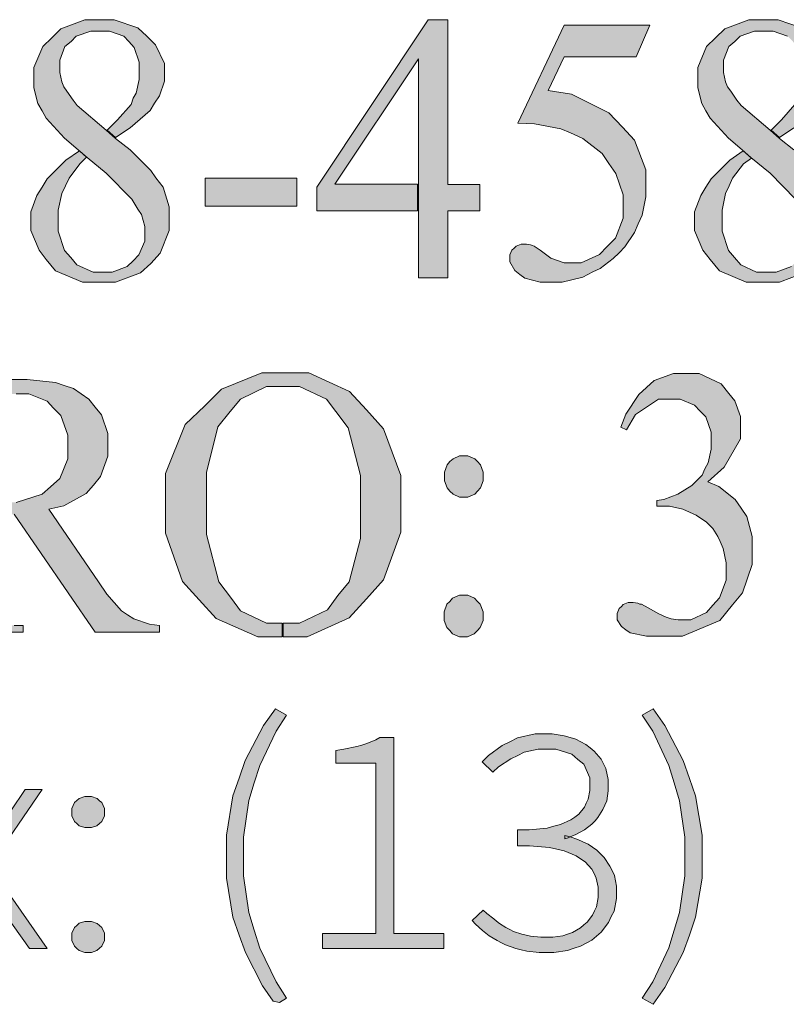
# Model space of a CAD drawing. Header units: metres. Extents: x 7555073 to 7555217, y 5506384 to 5506588.
# Tile 4 of 32: x 7555137.45 to 7555141.16, y 5506388.26 to 5506393.02. Entities that reach past the tile are written whole.
import ezdxf

# ---------------------------------------------------------------- set-up
doc = ezdxf.new("R2010")
doc.units = ezdxf.units.M
doc.header["$LTSCALE"] = 2
doc.header["$MEASUREMENT"] = 0
doc.layers.add('Pieczątka na wyrysie', color=7, linetype='CONTINUOUS')

msp = doc.modelspace()

# ---------------------------------------------------------------- hatches: boundary and pattern name
at = {"layer": 'Pieczątka na wyrysie', "linetype": 'Continuous', "lineweight": 13}
for points in [[(7555137.916, 5506392.445), (7555137.986, 5506392.39), (7555138.086, 5506392.29), (7555138.111, 5506392.255), (7555138.146, 5506392.21), (7555138.176, 5506392.115), (7555138.176, 5506392.065), (7555138.176, 5506392), (7555138.131, 5506391.89), (7555138.086, 5506391.84), (7555138.036, 5506391.795), (7555137.916, 5506391.75), (7555137.841, 5506391.75), (7555137.756, 5506391.75), (7555137.626, 5506391.805), (7555137.581, 5506391.86), (7555137.546, 5506391.905), (7555137.506, 5506392), (7555137.506, 5506392.05), (7555137.506, 5506392.09), (7555137.536, 5506392.17), (7555137.561, 5506392.21), (7555137.586, 5506392.25), (7555137.676, 5506392.34), (7555137.741, 5506392.385), (7555137.776, 5506392.355), (7555137.743, 5506392.322), (7555137.691, 5506392.253), (7555137.674, 5506392.216), (7555137.656, 5506392.179), (7555137.639, 5506392.098), (7555137.639, 5506392.055), (7555137.639, 5506391.997), (7555137.669, 5506391.904), (7555137.7, 5506391.869), (7555137.729, 5506391.834), (7555137.807, 5506391.799), (7555137.853, 5506391.799), (7555137.899, 5506391.799), (7555137.973, 5506391.826), (7555138.002, 5506391.854), (7555138.029, 5506391.882), (7555138.057, 5506391.949), (7555138.057, 5506391.987), (7555138.057, 5506392.02), (7555138.041, 5506392.078), (7555138.024, 5506392.104), (7555137.994, 5506392.152), (7555137.871, 5506392.277), (7555137.779, 5506392.353), (7555137.736, 5506392.39), (7555137.669, 5506392.447), (7555137.58, 5506392.543), (7555137.561, 5506392.579), (7555137.541, 5506392.615), (7555137.521, 5506392.69), (7555137.521, 5506392.728), (7555137.521, 5506392.788), (7555137.565, 5506392.89), (7555137.608, 5506392.933), (7555137.652, 5506392.976), (7555137.768, 5506393.02), (7555137.84, 5506393.02), (7555137.91, 5506393.02), (7555138.023, 5506392.98), (7555138.067, 5506392.94), (7555138.109, 5506392.899), (7555138.152, 5506392.808), (7555138.152, 5506392.757), (7555138.152, 5506392.722), (7555138.129, 5506392.652), (7555138.105, 5506392.616), (7555138.083, 5506392.581), (7555137.987, 5506392.497), (7555137.916, 5506392.45), (7555137.876, 5506392.485), (7555137.926, 5506392.535), (7555137.991, 5506392.61), (7555138.001, 5506392.64), (7555138.016, 5506392.665), (7555138.031, 5506392.73), (7555138.031, 5506392.765), (7555138.031, 5506392.815), (7555138.006, 5506392.885), (7555137.981, 5506392.915), (7555137.956, 5506392.94), (7555137.886, 5506392.965), (7555137.841, 5506392.965), (7555137.796, 5506392.965), (7555137.726, 5506392.94), (7555137.701, 5506392.915), (7555137.671, 5506392.89), (7555137.646, 5506392.825), (7555137.646, 5506392.79), (7555137.646, 5506392.765), (7555137.656, 5506392.72), (7555137.666, 5506392.695), (7555137.681, 5506392.675), (7555137.711, 5506392.63), (7555137.731, 5506392.605), (7555137.871, 5506392.485)], [(7555139.376, 5506392.095), (7555138.89, 5506392.095), (7555138.89, 5506392.21), (7555139.428, 5506393.02), (7555139.523, 5506393.02), (7555139.523, 5506392.223), (7555139.678, 5506392.223), (7555139.678, 5506392.095), (7555139.523, 5506392.095), (7555139.523, 5506391.772), (7555139.381, 5506391.772), (7555139.381, 5506392.095), (7555139.381, 5506392.225), (7555139.381, 5506392.83), (7555138.976, 5506392.225), (7555139.376, 5506392.225)], [(7555140.5, 5506392.994), (7555140.434, 5506392.841), (7555140.085, 5506392.841), (7555140.008, 5506392.677), (7555140.121, 5506392.659), (7555140.301, 5506392.57), (7555140.368, 5506392.5), (7555140.425, 5506392.438), (7555140.481, 5506392.294), (7555140.481, 5506392.211), (7555140.481, 5506392.163), (7555140.463, 5506392.074), (7555140.444, 5506392.032), (7555140.425, 5506391.991), (7555140.379, 5506391.922), (7555140.351, 5506391.893), (7555140.322, 5506391.864), (7555140.259, 5506391.817), (7555140.224, 5506391.8), (7555140.175, 5506391.775), (7555140.075, 5506391.75), (7555140.023, 5506391.75), (7555139.97, 5506391.75), (7555139.895, 5506391.77), (7555139.871, 5506391.788), (7555139.847, 5506391.806), (7555139.823, 5506391.848), (7555139.823, 5506391.87), (7555139.823, 5506391.883), (7555139.833, 5506391.905), (7555139.843, 5506391.915), (7555139.853, 5506391.924), (7555139.878, 5506391.934), (7555139.892, 5506391.934), (7555139.904, 5506391.934), (7555139.923, 5506391.931), (7555139.932, 5506391.927), (7555139.94, 5506391.924), (7555139.969, 5506391.905), (7555139.988, 5506391.89), (7555140.021, 5506391.867), (7555140.085, 5506391.844), (7555140.119, 5506391.844), (7555140.168, 5506391.844), (7555140.256, 5506391.884), (7555140.294, 5506391.923), (7555140.333, 5506391.963), (7555140.371, 5506392.06), (7555140.371, 5506392.117), (7555140.371, 5506392.173), (7555140.336, 5506392.276), (7555140.302, 5506392.324), (7555140.269, 5506392.372), (7555140.175, 5506392.446), (7555140.116, 5506392.472), (7555140.069, 5506392.492), (7555139.942, 5506392.516), (7555139.862, 5506392.52), (7555140.085, 5506392.994)], [(7555141.126, 5506392.445), (7555141.196, 5506392.39), (7555141.296, 5506392.29), (7555141.321, 5506392.255), (7555141.356, 5506392.21), (7555141.386, 5506392.115), (7555141.386, 5506392.065), (7555141.386, 5506392), (7555141.341, 5506391.89), (7555141.296, 5506391.84), (7555141.246, 5506391.795), (7555141.126, 5506391.75), (7555141.051, 5506391.75), (7555140.966, 5506391.75), (7555140.836, 5506391.805), (7555140.791, 5506391.86), (7555140.756, 5506391.905), (7555140.716, 5506392), (7555140.716, 5506392.05), (7555140.716, 5506392.09), (7555140.746, 5506392.17), (7555140.771, 5506392.21), (7555140.796, 5506392.25), (7555140.886, 5506392.34), (7555140.951, 5506392.385), (7555140.991, 5506392.35), (7555140.953, 5506392.322), (7555140.9, 5506392.253), (7555140.883, 5506392.216), (7555140.866, 5506392.179), (7555140.849, 5506392.098), (7555140.849, 5506392.055), (7555140.849, 5506391.997), (7555140.88, 5506391.904), (7555140.909, 5506391.869), (7555140.94, 5506391.834), (7555141.016, 5506391.799), (7555141.063, 5506391.799), (7555141.11, 5506391.799), (7555141.184, 5506391.826), (7555141.211, 5506391.854), (7555141.239, 5506391.882), (7555141.267, 5506391.949), (7555141.267, 5506391.987), (7555141.267, 5506392.02), (7555141.25, 5506392.078), (7555141.235, 5506392.104), (7555141.204, 5506392.152), (7555141.081, 5506392.277), (7555140.988, 5506392.353), (7555140.946, 5506392.39), (7555140.88, 5506392.447), (7555140.791, 5506392.543), (7555140.771, 5506392.579), (7555140.751, 5506392.615), (7555140.731, 5506392.69), (7555140.731, 5506392.728), (7555140.731, 5506392.788), (7555140.774, 5506392.89), (7555140.818, 5506392.933), (7555140.862, 5506392.976), (7555140.978, 5506393.02), (7555141.05, 5506393.02), (7555141.121, 5506393.02), (7555141.233, 5506392.98), (7555141.276, 5506392.94), (7555141.319, 5506392.899), (7555141.362, 5506392.808), (7555141.362, 5506392.757), (7555141.362, 5506392.722), (7555141.339, 5506392.652), (7555141.316, 5506392.616), (7555141.292, 5506392.581), (7555141.196, 5506392.497), (7555141.126, 5506392.45), (7555141.086, 5506392.485), (7555141.136, 5506392.535), (7555141.201, 5506392.61), (7555141.211, 5506392.64), (7555141.226, 5506392.665), (7555141.241, 5506392.73), (7555141.241, 5506392.765), (7555141.241, 5506392.815), (7555141.216, 5506392.885), (7555141.191, 5506392.915), (7555141.166, 5506392.94), (7555141.096, 5506392.965), (7555141.051, 5506392.965), (7555141.006, 5506392.965), (7555140.936, 5506392.94), (7555140.911, 5506392.915), (7555140.881, 5506392.89), (7555140.856, 5506392.825), (7555140.856, 5506392.79), (7555140.856, 5506392.765), (7555140.866, 5506392.72), (7555140.876, 5506392.695), (7555140.891, 5506392.675), (7555140.921, 5506392.63), (7555140.941, 5506392.605), (7555141.081, 5506392.485)], [(7555138.349, 5506392.254), (7555138.792, 5506392.254), (7555138.792, 5506392.118), (7555138.349, 5506392.118)], [(7555137.301, 5506391.01), (7555137.301, 5506391.195), (7555137.346, 5506391.2), (7555137.411, 5506391.21), (7555137.436, 5506391.21), (7555137.496, 5506391.21), (7555137.586, 5506391.175), (7555137.616, 5506391.14), (7555137.651, 5506391.105), (7555137.686, 5506391.01), (7555137.686, 5506390.955), (7555137.686, 5506390.895), (7555137.646, 5506390.8), (7555137.601, 5506390.76), (7555137.561, 5506390.725), (7555137.436, 5506390.685), (7555137.351, 5506390.685), (7555137.346, 5506390.685), (7555137.336, 5506390.685), (7555137.331, 5506390.685), (7555137.326, 5506390.685), (7555137.306, 5506390.685), (7555137.306, 5506390.63), (7555137.324, 5506390.627), (7555137.33, 5506390.627), (7555137.336, 5506390.627), (7555137.348, 5506390.627), (7555137.354, 5506390.627), (7555137.368, 5506390.627), (7555137.404, 5506390.627), (7555137.425, 5506390.628), (7555137.818, 5506390.057), (7555138.128, 5506390.057), (7555138.128, 5506390.09), (7555138.08, 5506390.096), (7555138.004, 5506390.121), (7555137.974, 5506390.141), (7555137.944, 5506390.161), (7555137.874, 5506390.241), (7555137.833, 5506390.301), (7555137.593, 5506390.652), (7555137.666, 5506390.669), (7555137.774, 5506390.728), (7555137.809, 5506390.769), (7555137.844, 5506390.81), (7555137.879, 5506390.908), (7555137.879, 5506390.964), (7555137.879, 5506391.018), (7555137.848, 5506391.108), (7555137.818, 5506391.146), (7555137.787, 5506391.184), (7555137.712, 5506391.236), (7555137.668, 5506391.251), (7555137.625, 5506391.265), (7555137.488, 5506391.279), (7555137.396, 5506391.279), (7555136.973, 5506391.279), (7555136.973, 5506391.246), (7555137.016, 5506391.246), (7555137.05, 5506391.246), (7555137.099, 5506391.226), (7555137.116, 5506391.206), (7555137.128, 5506391.192), (7555137.14, 5506391.12), (7555137.14, 5506391.063), (7555137.14, 5506390.273), (7555137.14, 5506390.221), (7555137.131, 5506390.155), (7555137.122, 5506390.141), (7555137.106, 5506390.116), (7555137.053, 5506390.09), (7555137.016, 5506390.09), (7555136.973, 5506390.09), (7555136.973, 5506390.057), (7555137.47, 5506390.057), (7555137.47, 5506390.09), (7555137.425, 5506390.09), (7555137.392, 5506390.09), (7555137.344, 5506390.11), (7555137.327, 5506390.13), (7555137.316, 5506390.144), (7555137.303, 5506390.216), (7555137.303, 5506390.273)], [(7555138.721, 5506390.035), (7555138.604, 5506390.034), (7555138.403, 5506390.124), (7555138.321, 5506390.213), (7555138.24, 5506390.303), (7555138.158, 5506390.536), (7555138.158, 5506390.677), (7555138.158, 5506390.824), (7555138.253, 5506391.061), (7555138.347, 5506391.152), (7555138.428, 5506391.232), (7555138.624, 5506391.312), (7555138.738, 5506391.312), (7555138.851, 5506391.312), (7555139.047, 5506391.222), (7555139.13, 5506391.132), (7555139.212, 5506391.041), (7555139.295, 5506390.815), (7555139.295, 5506390.681), (7555139.295, 5506390.541), (7555139.212, 5506390.31), (7555139.129, 5506390.218), (7555139.045, 5506390.126), (7555138.843, 5506390.034), (7555138.726, 5506390.035), (7555138.726, 5506390.1), (7555138.806, 5506390.1), (7555138.941, 5506390.165), (7555138.991, 5506390.235), (7555139.046, 5506390.3), (7555139.101, 5506390.51), (7555139.101, 5506390.655), (7555139.101, 5506390.815), (7555139.041, 5506391.045), (7555138.981, 5506391.125), (7555138.936, 5506391.185), (7555138.806, 5506391.245), (7555138.721, 5506391.245), (7555138.646, 5506391.245), (7555138.521, 5506391.185), (7555138.471, 5506391.125), (7555138.411, 5506391.05), (7555138.356, 5506390.83), (7555138.356, 5506390.68), (7555138.356, 5506390.53), (7555138.416, 5506390.3), (7555138.476, 5506390.22), (7555138.521, 5506390.16), (7555138.646, 5506390.1), (7555138.721, 5506390.1)], [(7555140.359, 5506391.049), (7555140.383, 5506391.111), (7555140.446, 5506391.207), (7555140.483, 5506391.241), (7555140.521, 5506391.274), (7555140.614, 5506391.308), (7555140.67, 5506391.308), (7555140.739, 5506391.308), (7555140.845, 5506391.259), (7555140.882, 5506391.212), (7555140.91, 5506391.176), (7555140.938, 5506391.1), (7555140.938, 5506391.059), (7555140.938, 5506390.993), (7555140.859, 5506390.855), (7555140.78, 5506390.784), (7555140.833, 5506390.762), (7555140.913, 5506390.699), (7555140.941, 5506390.657), (7555140.968, 5506390.616), (7555140.995, 5506390.52), (7555140.995, 5506390.465), (7555140.995, 5506390.385), (7555140.947, 5506390.248), (7555140.899, 5506390.19), (7555140.838, 5506390.114), (7555140.658, 5506390.038), (7555140.541, 5506390.038), (7555140.483, 5506390.038), (7555140.405, 5506390.054), (7555140.383, 5506390.069), (7555140.362, 5506390.085), (7555140.342, 5506390.117), (7555140.342, 5506390.135), (7555140.342, 5506390.148), (7555140.352, 5506390.171), (7555140.362, 5506390.181), (7555140.371, 5506390.191), (7555140.395, 5506390.201), (7555140.409, 5506390.201), (7555140.419, 5506390.201), (7555140.442, 5506390.197), (7555140.452, 5506390.193), (7555140.46, 5506390.192), (7555140.492, 5506390.175), (7555140.517, 5506390.161), (7555140.543, 5506390.146), (7555140.578, 5506390.129), (7555140.588, 5506390.127), (7555140.603, 5506390.122), (7555140.637, 5506390.117), (7555140.655, 5506390.117), (7555140.698, 5506390.117), (7555140.773, 5506390.152), (7555140.805, 5506390.188), (7555140.837, 5506390.224), (7555140.869, 5506390.308), (7555140.869, 5506390.356), (7555140.869, 5506390.393), (7555140.854, 5506390.462), (7555140.839, 5506390.495), (7555140.828, 5506390.52), (7555140.804, 5506390.559), (7555140.791, 5506390.572), (7555140.773, 5506390.59), (7555140.723, 5506390.623), (7555140.691, 5506390.637), (7555140.659, 5506390.652), (7555140.594, 5506390.666), (7555140.561, 5506390.666), (7555140.534, 5506390.666), (7555140.534, 5506390.694), (7555140.568, 5506390.699), (7555140.635, 5506390.724), (7555140.669, 5506390.745), (7555140.702, 5506390.766), (7555140.752, 5506390.817), (7555140.766, 5506390.847), (7555140.782, 5506390.876), (7555140.797, 5506390.942), (7555140.797, 5506390.978), (7555140.797, 5506391.024), (7555140.77, 5506391.099), (7555140.743, 5506391.127), (7555140.715, 5506391.156), (7555140.647, 5506391.185), (7555140.606, 5506391.185), (7555140.541, 5506391.185), (7555140.431, 5506391.11), (7555140.387, 5506391.036)], [(7555139.6, 5506390.911), (7555139.62, 5506390.911), (7555139.653, 5506390.896), (7555139.666, 5506390.882), (7555139.681, 5506390.867), (7555139.694, 5506390.831), (7555139.694, 5506390.811), (7555139.694, 5506390.79), (7555139.681, 5506390.755), (7555139.666, 5506390.74), (7555139.653, 5506390.725), (7555139.62, 5506390.711), (7555139.6, 5506390.711), (7555139.58, 5506390.711), (7555139.548, 5506390.725), (7555139.533, 5506390.74), (7555139.52, 5506390.755), (7555139.506, 5506390.79), (7555139.506, 5506390.811), (7555139.506, 5506390.831), (7555139.52, 5506390.867), (7555139.533, 5506390.882), (7555139.548, 5506390.896), (7555139.58, 5506390.911)], [(7555139.598, 5506390.236), (7555139.619, 5506390.236), (7555139.652, 5506390.221), (7555139.666, 5506390.206), (7555139.679, 5506390.192), (7555139.693, 5506390.155), (7555139.693, 5506390.135), (7555139.693, 5506390.114), (7555139.679, 5506390.079), (7555139.666, 5506390.065), (7555139.651, 5506390.049), (7555139.618, 5506390.035), (7555139.598, 5506390.035), (7555139.579, 5506390.035), (7555139.545, 5506390.049), (7555139.532, 5506390.065), (7555139.518, 5506390.079), (7555139.505, 5506390.114), (7555139.505, 5506390.135), (7555139.505, 5506390.155), (7555139.518, 5506390.192), (7555139.532, 5506390.206), (7555139.545, 5506390.221), (7555139.579, 5506390.236)], [(7555138.678, 5506388.273), (7555138.626, 5506388.347), (7555138.544, 5506388.507), (7555138.514, 5506388.592), (7555138.483, 5506388.678), (7555138.453, 5506388.868), (7555138.453, 5506388.972), (7555138.453, 5506389.076), (7555138.483, 5506389.265), (7555138.514, 5506389.351), (7555138.543, 5506389.436), (7555138.631, 5506389.605), (7555138.69, 5506389.687), (7555138.743, 5506389.656), (7555138.692, 5506389.578), (7555138.613, 5506389.413), (7555138.587, 5506389.328), (7555138.561, 5506389.243), (7555138.535, 5506389.065), (7555138.535, 5506388.972), (7555138.535, 5506388.879), (7555138.561, 5506388.701), (7555138.587, 5506388.615), (7555138.613, 5506388.529), (7555138.692, 5506388.366), (7555138.743, 5506388.287), (7555138.709, 5506388.266)], [(7555140.462, 5506388.287), (7555140.514, 5506388.366), (7555140.591, 5506388.53), (7555140.617, 5506388.616), (7555140.643, 5506388.701), (7555140.669, 5506388.879), (7555140.669, 5506388.972), (7555140.669, 5506389.065), (7555140.643, 5506389.242), (7555140.618, 5506389.328), (7555140.592, 5506389.413), (7555140.514, 5506389.578), (7555140.462, 5506389.656), (7555140.515, 5506389.687), (7555140.573, 5506389.605), (7555140.661, 5506389.436), (7555140.692, 5506389.35), (7555140.721, 5506389.265), (7555140.752, 5506389.076), (7555140.752, 5506388.972), (7555140.752, 5506388.868), (7555140.721, 5506388.678), (7555140.691, 5506388.592), (7555140.661, 5506388.507), (7555140.573, 5506388.339), (7555140.515, 5506388.257)], [(7555139.999, 5506388.508), (7555139.965, 5506388.508), (7555139.905, 5506388.514), (7555139.878, 5506388.521), (7555139.851, 5506388.527), (7555139.802, 5506388.544), (7555139.782, 5506388.554), (7555139.761, 5506388.565), (7555139.722, 5506388.588), (7555139.706, 5506388.601), (7555139.69, 5506388.614), (7555139.657, 5506388.645), (7555139.641, 5506388.663), (7555139.693, 5506388.712), (7555139.711, 5506388.697), (7555139.745, 5506388.67), (7555139.758, 5506388.659), (7555139.773, 5506388.648), (7555139.804, 5506388.628), (7555139.822, 5506388.619), (7555139.84, 5506388.61), (7555139.88, 5506388.596), (7555139.901, 5506388.591), (7555139.923, 5506388.587), (7555139.973, 5506388.581), (7555140.003, 5506388.581), (7555140.03, 5506388.581), (7555140.079, 5506388.589), (7555140.102, 5506388.597), (7555140.125, 5506388.605), (7555140.164, 5506388.627), (7555140.181, 5506388.641), (7555140.197, 5506388.654), (7555140.222, 5506388.689), (7555140.232, 5506388.709), (7555140.241, 5506388.729), (7555140.25, 5506388.774), (7555140.25, 5506388.799), (7555140.25, 5506388.824), (7555140.24, 5506388.868), (7555140.23, 5506388.889), (7555140.219, 5506388.911), (7555140.187, 5506388.946), (7555140.165, 5506388.96), (7555140.143, 5506388.975), (7555140.085, 5506388.999), (7555140.05, 5506389.007), (7555140.014, 5506389.016), (7555139.918, 5506389.024), (7555139.86, 5506389.024), (7555139.86, 5506389.101), (7555139.916, 5506389.101), (7555140.003, 5506389.109), (7555140.035, 5506389.118), (7555140.067, 5506389.126), (7555140.118, 5506389.149), (7555140.137, 5506389.163), (7555140.156, 5506389.177), (7555140.184, 5506389.211), (7555140.192, 5506389.23), (7555140.201, 5506389.25), (7555140.21, 5506389.291), (7555140.21, 5506389.312), (7555140.21, 5506389.353), (7555140.181, 5506389.418), (7555140.152, 5506389.442), (7555140.123, 5506389.467), (7555140.045, 5506389.491), (7555139.996, 5506389.491), (7555139.96, 5506389.491), (7555139.892, 5506389.476), (7555139.861, 5506389.46), (7555139.828, 5506389.445), (7555139.768, 5506389.405), (7555139.74, 5506389.38), (7555139.689, 5506389.43), (7555139.719, 5506389.46), (7555139.786, 5506389.509), (7555139.822, 5506389.527), (7555139.859, 5506389.546), (7555139.945, 5506389.565), (7555139.996, 5506389.565), (7555140.027, 5506389.565), (7555140.086, 5506389.556), (7555140.114, 5506389.547), (7555140.142, 5506389.539), (7555140.191, 5506389.514), (7555140.211, 5506389.498), (7555140.231, 5506389.482), (7555140.264, 5506389.443), (7555140.275, 5506389.42), (7555140.287, 5506389.397), (7555140.299, 5506389.344), (7555140.299, 5506389.315), (7555140.299, 5506389.289), (7555140.291, 5506389.242), (7555140.282, 5506389.221), (7555140.273, 5506389.199), (7555140.249, 5506389.161), (7555140.235, 5506389.145), (7555140.219, 5506389.129), (7555140.184, 5506389.101), (7555140.163, 5506389.09), (7555140.142, 5506389.079), (7555140.115, 5506389.067), (7555140.105, 5506389.062), (7555140.088, 5506389.057), (7555140.088, 5506389.073), (7555140.108, 5506389.069), (7555140.115, 5506389.067), (7555140.152, 5506389.054), (7555140.176, 5506389.043), (7555140.201, 5506389.031), (7555140.243, 5506389.002), (7555140.261, 5506388.985), (7555140.279, 5506388.967), (7555140.307, 5506388.926), (7555140.318, 5506388.904), (7555140.329, 5506388.88), (7555140.339, 5506388.829), (7555140.339, 5506388.802), (7555140.339, 5506388.769), (7555140.327, 5506388.708), (7555140.313, 5506388.681), (7555140.3, 5506388.653), (7555140.264, 5506388.606), (7555140.241, 5506388.587), (7555140.219, 5506388.567), (7555140.164, 5506388.538), (7555140.133, 5506388.528), (7555140.102, 5506388.518), (7555140.035, 5506388.508)], [(7555138.916, 5506388.6), (7555139.175, 5506388.6), (7555139.175, 5506389.424), (7555138.981, 5506389.424), (7555138.981, 5506389.485), (7555139.02, 5506389.491), (7555139.083, 5506389.504), (7555139.107, 5506389.511), (7555139.131, 5506389.519), (7555139.175, 5506389.536), (7555139.194, 5506389.547), (7555139.261, 5506389.547), (7555139.261, 5506388.6), (7555139.503, 5506388.6), (7555139.503, 5506388.527), (7555138.916, 5506388.527)], [(7555137.21, 5506388.928), (7555136.955, 5506389.296), (7555137.04, 5506389.296), (7555137.184, 5506389.092), (7555137.194, 5506389.076), (7555137.215, 5506389.047), (7555137.227, 5506389.031), (7555137.237, 5506389.016), (7555137.258, 5506388.989), (7555137.262, 5506388.985), (7555137.267, 5506388.977), (7555137.255, 5506388.977), (7555137.262, 5506388.985), (7555137.264, 5506388.988), (7555137.282, 5506389.013), (7555137.292, 5506389.028), (7555137.303, 5506389.043), (7555137.326, 5506389.074), (7555137.338, 5506389.09), (7555137.479, 5506389.296), (7555137.561, 5506389.296), (7555137.307, 5506388.925), (7555137.585, 5506388.527), (7555137.5, 5506388.527), (7555137.341, 5506388.749), (7555137.33, 5506388.765), (7555137.307, 5506388.798), (7555137.295, 5506388.815), (7555137.283, 5506388.832), (7555137.26, 5506388.862), (7555137.255, 5506388.868), (7555137.249, 5506388.876), (7555137.261, 5506388.876), (7555137.255, 5506388.868), (7555137.249, 5506388.861), (7555137.227, 5506388.831), (7555137.215, 5506388.815), (7555137.204, 5506388.799), (7555137.18, 5506388.765), (7555137.167, 5506388.747), (7555137.013, 5506388.527), (7555136.932, 5506388.527)], [(7555137.783, 5506389.112), (7555137.768, 5506389.112), (7555137.74, 5506389.121), (7555137.728, 5506389.132), (7555137.717, 5506389.141), (7555137.705, 5506389.168), (7555137.705, 5506389.186), (7555137.705, 5506389.205), (7555137.717, 5506389.233), (7555137.728, 5506389.243), (7555137.74, 5506389.252), (7555137.768, 5506389.262), (7555137.783, 5506389.262), (7555137.799, 5506389.262), (7555137.827, 5506389.252), (7555137.838, 5506389.242), (7555137.85, 5506389.233), (7555137.862, 5506389.204), (7555137.862, 5506389.186), (7555137.862, 5506389.169), (7555137.85, 5506389.141), (7555137.838, 5506389.132), (7555137.826, 5506389.121), (7555137.799, 5506389.112)], [(7555137.783, 5506388.508), (7555137.768, 5506388.508), (7555137.74, 5506388.518), (7555137.728, 5506388.527), (7555137.717, 5506388.538), (7555137.705, 5506388.565), (7555137.705, 5506388.582), (7555137.705, 5506388.601), (7555137.717, 5506388.629), (7555137.728, 5506388.639), (7555137.74, 5506388.649), (7555137.768, 5506388.658), (7555137.783, 5506388.658), (7555137.799, 5506388.658), (7555137.827, 5506388.648), (7555137.838, 5506388.639), (7555137.85, 5506388.629), (7555137.862, 5506388.601), (7555137.862, 5506388.582), (7555137.862, 5506388.565), (7555137.85, 5506388.538), (7555137.838, 5506388.528), (7555137.826, 5506388.518), (7555137.799, 5506388.508)]]:
    msp.add_hatch(color=7, dxfattribs=at).paths.add_polyline_path(points)

# ---------------------------------------------------------------- linework, layer by layer
at = {"layer": 'Pieczątka na wyrysie', "color": 7, "linetype": 'Continuous', "lineweight": 13, "flags": 128}
for points in [[(7555137.916, 5506392.445), (7555137.986, 5506392.39), (7555138.086, 5506392.29), (7555138.111, 5506392.255), (7555138.146, 5506392.21), (7555138.176, 5506392.115), (7555138.176, 5506392.065), (7555138.176, 5506392), (7555138.131, 5506391.89), (7555138.086, 5506391.84), (7555138.036, 5506391.795), (7555137.916, 5506391.75), (7555137.841, 5506391.75), (7555137.756, 5506391.75), (7555137.626, 5506391.805), (7555137.581, 5506391.86), (7555137.546, 5506391.905), (7555137.506, 5506392), (7555137.506, 5506392.05), (7555137.506, 5506392.09), (7555137.536, 5506392.17), (7555137.561, 5506392.21), (7555137.586, 5506392.25), (7555137.676, 5506392.34), (7555137.741, 5506392.385), (7555137.776, 5506392.355), (7555137.743, 5506392.322), (7555137.691, 5506392.253), (7555137.674, 5506392.216), (7555137.656, 5506392.179), (7555137.639, 5506392.098), (7555137.639, 5506392.055), (7555137.639, 5506391.997), (7555137.669, 5506391.904), (7555137.7, 5506391.869), (7555137.729, 5506391.834), (7555137.807, 5506391.799), (7555137.853, 5506391.799), (7555137.899, 5506391.799), (7555137.973, 5506391.826), (7555138.002, 5506391.854), (7555138.029, 5506391.882), (7555138.057, 5506391.949), (7555138.057, 5506391.987), (7555138.057, 5506392.02), (7555138.041, 5506392.078), (7555138.024, 5506392.104), (7555137.994, 5506392.152), (7555137.871, 5506392.277), (7555137.779, 5506392.353), (7555137.736, 5506392.39), (7555137.669, 5506392.447), (7555137.58, 5506392.543), (7555137.561, 5506392.579), (7555137.541, 5506392.615), (7555137.521, 5506392.69), (7555137.521, 5506392.728), (7555137.521, 5506392.788), (7555137.565, 5506392.89), (7555137.608, 5506392.933), (7555137.652, 5506392.976), (7555137.768, 5506393.02), (7555137.84, 5506393.02), (7555137.91, 5506393.02), (7555138.023, 5506392.98), (7555138.067, 5506392.94), (7555138.109, 5506392.899), (7555138.152, 5506392.808), (7555138.152, 5506392.757), (7555138.152, 5506392.722), (7555138.129, 5506392.652), (7555138.105, 5506392.616), (7555138.083, 5506392.581), (7555137.987, 5506392.497), (7555137.916, 5506392.45), (7555137.876, 5506392.485), (7555137.926, 5506392.535), (7555137.991, 5506392.61), (7555138.001, 5506392.64), (7555138.016, 5506392.665), (7555138.031, 5506392.73), (7555138.031, 5506392.765), (7555138.031, 5506392.815), (7555138.006, 5506392.885), (7555137.981, 5506392.915), (7555137.956, 5506392.94), (7555137.886, 5506392.965), (7555137.841, 5506392.965), (7555137.796, 5506392.965), (7555137.726, 5506392.94), (7555137.701, 5506392.915), (7555137.671, 5506392.89), (7555137.646, 5506392.825), (7555137.646, 5506392.79), (7555137.646, 5506392.765), (7555137.656, 5506392.72), (7555137.666, 5506392.695), (7555137.681, 5506392.675), (7555137.711, 5506392.63), (7555137.731, 5506392.605), (7555137.871, 5506392.485)], [(7555139.376, 5506392.095), (7555138.89, 5506392.095), (7555138.89, 5506392.21), (7555139.428, 5506393.02), (7555139.523, 5506393.02), (7555139.523, 5506392.223), (7555139.678, 5506392.223), (7555139.678, 5506392.095), (7555139.523, 5506392.095), (7555139.523, 5506391.772), (7555139.381, 5506391.772), (7555139.381, 5506392.095), (7555139.381, 5506392.225), (7555139.381, 5506392.83), (7555138.976, 5506392.225), (7555139.376, 5506392.225)], [(7555140.5, 5506392.994), (7555140.434, 5506392.841), (7555140.085, 5506392.841), (7555140.008, 5506392.677), (7555140.121, 5506392.659), (7555140.301, 5506392.57), (7555140.368, 5506392.5), (7555140.425, 5506392.438), (7555140.481, 5506392.294), (7555140.481, 5506392.211), (7555140.481, 5506392.163), (7555140.463, 5506392.074), (7555140.444, 5506392.032), (7555140.425, 5506391.991), (7555140.379, 5506391.922), (7555140.351, 5506391.893), (7555140.322, 5506391.864), (7555140.259, 5506391.817), (7555140.224, 5506391.8), (7555140.175, 5506391.775), (7555140.075, 5506391.75), (7555140.023, 5506391.75), (7555139.97, 5506391.75), (7555139.895, 5506391.77), (7555139.871, 5506391.788), (7555139.847, 5506391.806), (7555139.823, 5506391.848), (7555139.823, 5506391.87), (7555139.823, 5506391.883), (7555139.833, 5506391.905), (7555139.843, 5506391.915), (7555139.853, 5506391.924), (7555139.878, 5506391.934), (7555139.892, 5506391.934), (7555139.904, 5506391.934), (7555139.923, 5506391.931), (7555139.932, 5506391.927), (7555139.94, 5506391.924), (7555139.969, 5506391.905), (7555139.988, 5506391.89), (7555140.021, 5506391.867), (7555140.085, 5506391.844), (7555140.119, 5506391.844), (7555140.168, 5506391.844), (7555140.256, 5506391.884), (7555140.294, 5506391.923), (7555140.333, 5506391.963), (7555140.371, 5506392.06), (7555140.371, 5506392.117), (7555140.371, 5506392.173), (7555140.336, 5506392.276), (7555140.302, 5506392.324), (7555140.269, 5506392.372), (7555140.175, 5506392.446), (7555140.116, 5506392.472), (7555140.069, 5506392.492), (7555139.942, 5506392.516), (7555139.862, 5506392.52), (7555140.085, 5506392.994)], [(7555138.349, 5506392.254), (7555138.792, 5506392.254), (7555138.792, 5506392.118), (7555138.349, 5506392.118)], [(7555138.721, 5506390.035), (7555138.604, 5506390.034), (7555138.403, 5506390.124), (7555138.321, 5506390.213), (7555138.24, 5506390.303), (7555138.158, 5506390.536), (7555138.158, 5506390.677), (7555138.158, 5506390.824), (7555138.253, 5506391.061), (7555138.347, 5506391.152), (7555138.428, 5506391.232), (7555138.624, 5506391.312), (7555138.738, 5506391.312), (7555138.851, 5506391.312), (7555139.047, 5506391.222), (7555139.13, 5506391.132), (7555139.212, 5506391.041), (7555139.295, 5506390.815), (7555139.295, 5506390.681), (7555139.295, 5506390.541), (7555139.212, 5506390.31), (7555139.129, 5506390.218), (7555139.045, 5506390.126), (7555138.843, 5506390.034), (7555138.726, 5506390.035), (7555138.726, 5506390.1), (7555138.806, 5506390.1), (7555138.941, 5506390.165), (7555138.991, 5506390.235), (7555139.046, 5506390.3), (7555139.101, 5506390.51), (7555139.101, 5506390.655), (7555139.101, 5506390.815), (7555139.041, 5506391.045), (7555138.981, 5506391.125), (7555138.936, 5506391.185), (7555138.806, 5506391.245), (7555138.721, 5506391.245), (7555138.646, 5506391.245), (7555138.521, 5506391.185), (7555138.471, 5506391.125), (7555138.411, 5506391.05), (7555138.356, 5506390.83), (7555138.356, 5506390.68), (7555138.356, 5506390.53), (7555138.416, 5506390.3), (7555138.476, 5506390.22), (7555138.521, 5506390.16), (7555138.646, 5506390.1), (7555138.721, 5506390.1)], [(7555140.359, 5506391.049), (7555140.383, 5506391.111), (7555140.446, 5506391.207), (7555140.483, 5506391.241), (7555140.521, 5506391.274), (7555140.614, 5506391.308), (7555140.67, 5506391.308), (7555140.739, 5506391.308), (7555140.845, 5506391.259), (7555140.882, 5506391.212), (7555140.91, 5506391.176), (7555140.938, 5506391.1), (7555140.938, 5506391.059), (7555140.938, 5506390.993), (7555140.859, 5506390.855), (7555140.78, 5506390.784), (7555140.833, 5506390.762), (7555140.913, 5506390.699), (7555140.941, 5506390.657), (7555140.968, 5506390.616), (7555140.995, 5506390.52), (7555140.995, 5506390.465), (7555140.995, 5506390.385), (7555140.947, 5506390.248), (7555140.899, 5506390.19), (7555140.838, 5506390.114), (7555140.658, 5506390.038), (7555140.541, 5506390.038), (7555140.483, 5506390.038), (7555140.405, 5506390.054), (7555140.383, 5506390.069), (7555140.362, 5506390.085), (7555140.342, 5506390.117), (7555140.342, 5506390.135), (7555140.342, 5506390.148), (7555140.352, 5506390.171), (7555140.362, 5506390.181), (7555140.371, 5506390.191), (7555140.395, 5506390.201), (7555140.409, 5506390.201), (7555140.419, 5506390.201), (7555140.442, 5506390.197), (7555140.452, 5506390.193), (7555140.46, 5506390.192), (7555140.492, 5506390.175), (7555140.517, 5506390.161), (7555140.543, 5506390.146), (7555140.578, 5506390.129), (7555140.588, 5506390.127), (7555140.603, 5506390.122), (7555140.637, 5506390.117), (7555140.655, 5506390.117), (7555140.698, 5506390.117), (7555140.773, 5506390.152), (7555140.805, 5506390.188), (7555140.837, 5506390.224), (7555140.869, 5506390.308), (7555140.869, 5506390.356), (7555140.869, 5506390.393), (7555140.854, 5506390.462), (7555140.839, 5506390.495), (7555140.828, 5506390.52), (7555140.804, 5506390.559), (7555140.791, 5506390.572), (7555140.773, 5506390.59), (7555140.723, 5506390.623), (7555140.691, 5506390.637), (7555140.659, 5506390.652), (7555140.594, 5506390.666), (7555140.561, 5506390.666), (7555140.534, 5506390.666), (7555140.534, 5506390.694), (7555140.568, 5506390.699), (7555140.635, 5506390.724), (7555140.669, 5506390.745), (7555140.702, 5506390.766), (7555140.752, 5506390.817), (7555140.766, 5506390.847), (7555140.782, 5506390.876), (7555140.797, 5506390.942), (7555140.797, 5506390.978), (7555140.797, 5506391.024), (7555140.77, 5506391.099), (7555140.743, 5506391.127), (7555140.715, 5506391.156), (7555140.647, 5506391.185), (7555140.606, 5506391.185), (7555140.541, 5506391.185), (7555140.431, 5506391.11), (7555140.387, 5506391.036)], [(7555139.6, 5506390.911), (7555139.62, 5506390.911), (7555139.653, 5506390.896), (7555139.666, 5506390.882), (7555139.681, 5506390.867), (7555139.694, 5506390.831), (7555139.694, 5506390.811), (7555139.694, 5506390.79), (7555139.681, 5506390.755), (7555139.666, 5506390.74), (7555139.653, 5506390.725), (7555139.62, 5506390.711), (7555139.6, 5506390.711), (7555139.58, 5506390.711), (7555139.548, 5506390.725), (7555139.533, 5506390.74), (7555139.52, 5506390.755), (7555139.506, 5506390.79), (7555139.506, 5506390.811), (7555139.506, 5506390.831), (7555139.52, 5506390.867), (7555139.533, 5506390.882), (7555139.548, 5506390.896), (7555139.58, 5506390.911)], [(7555139.598, 5506390.236), (7555139.619, 5506390.236), (7555139.652, 5506390.221), (7555139.666, 5506390.206), (7555139.679, 5506390.192), (7555139.693, 5506390.155), (7555139.693, 5506390.135), (7555139.693, 5506390.114), (7555139.679, 5506390.079), (7555139.666, 5506390.065), (7555139.651, 5506390.049), (7555139.618, 5506390.035), (7555139.598, 5506390.035), (7555139.579, 5506390.035), (7555139.545, 5506390.049), (7555139.532, 5506390.065), (7555139.518, 5506390.079), (7555139.505, 5506390.114), (7555139.505, 5506390.135), (7555139.505, 5506390.155), (7555139.518, 5506390.192), (7555139.532, 5506390.206), (7555139.545, 5506390.221), (7555139.579, 5506390.236)], [(7555138.678, 5506388.273), (7555138.626, 5506388.347), (7555138.544, 5506388.507), (7555138.514, 5506388.592), (7555138.483, 5506388.678), (7555138.453, 5506388.868), (7555138.453, 5506388.972), (7555138.453, 5506389.076), (7555138.483, 5506389.265), (7555138.514, 5506389.351), (7555138.543, 5506389.436), (7555138.631, 5506389.605), (7555138.69, 5506389.687), (7555138.743, 5506389.656), (7555138.692, 5506389.578), (7555138.613, 5506389.413), (7555138.587, 5506389.328), (7555138.561, 5506389.243), (7555138.535, 5506389.065), (7555138.535, 5506388.972), (7555138.535, 5506388.879), (7555138.561, 5506388.701), (7555138.587, 5506388.615), (7555138.613, 5506388.529), (7555138.692, 5506388.366), (7555138.743, 5506388.287), (7555138.709, 5506388.266)], [(7555140.462, 5506388.287), (7555140.514, 5506388.366), (7555140.591, 5506388.53), (7555140.617, 5506388.616), (7555140.643, 5506388.701), (7555140.669, 5506388.879), (7555140.669, 5506388.972), (7555140.669, 5506389.065), (7555140.643, 5506389.242), (7555140.618, 5506389.328), (7555140.592, 5506389.413), (7555140.514, 5506389.578), (7555140.462, 5506389.656), (7555140.515, 5506389.687), (7555140.573, 5506389.605), (7555140.661, 5506389.436), (7555140.692, 5506389.35), (7555140.721, 5506389.265), (7555140.752, 5506389.076), (7555140.752, 5506388.972), (7555140.752, 5506388.868), (7555140.721, 5506388.678), (7555140.691, 5506388.592), (7555140.661, 5506388.507), (7555140.573, 5506388.339), (7555140.515, 5506388.257)], [(7555139.999, 5506388.508), (7555139.965, 5506388.508), (7555139.905, 5506388.514), (7555139.878, 5506388.521), (7555139.851, 5506388.527), (7555139.802, 5506388.544), (7555139.782, 5506388.554), (7555139.761, 5506388.565), (7555139.722, 5506388.588), (7555139.706, 5506388.601), (7555139.69, 5506388.614), (7555139.657, 5506388.645), (7555139.641, 5506388.663), (7555139.693, 5506388.712), (7555139.711, 5506388.697), (7555139.745, 5506388.67), (7555139.758, 5506388.659), (7555139.773, 5506388.648), (7555139.804, 5506388.628), (7555139.822, 5506388.619), (7555139.84, 5506388.61), (7555139.88, 5506388.596), (7555139.901, 5506388.591), (7555139.923, 5506388.587), (7555139.973, 5506388.581), (7555140.003, 5506388.581), (7555140.03, 5506388.581), (7555140.079, 5506388.589), (7555140.102, 5506388.597), (7555140.125, 5506388.605), (7555140.164, 5506388.627), (7555140.181, 5506388.641), (7555140.197, 5506388.654), (7555140.222, 5506388.689), (7555140.232, 5506388.709), (7555140.241, 5506388.729), (7555140.25, 5506388.774), (7555140.25, 5506388.799), (7555140.25, 5506388.824), (7555140.24, 5506388.868), (7555140.23, 5506388.889), (7555140.219, 5506388.911), (7555140.187, 5506388.946), (7555140.165, 5506388.96), (7555140.143, 5506388.975), (7555140.085, 5506388.999), (7555140.05, 5506389.007), (7555140.014, 5506389.016), (7555139.918, 5506389.024), (7555139.86, 5506389.024), (7555139.86, 5506389.101), (7555139.916, 5506389.101), (7555140.003, 5506389.109), (7555140.035, 5506389.118), (7555140.067, 5506389.126), (7555140.118, 5506389.149), (7555140.137, 5506389.163), (7555140.156, 5506389.177), (7555140.184, 5506389.211), (7555140.192, 5506389.23), (7555140.201, 5506389.25), (7555140.21, 5506389.291), (7555140.21, 5506389.312), (7555140.21, 5506389.353), (7555140.181, 5506389.418), (7555140.152, 5506389.442), (7555140.123, 5506389.467), (7555140.045, 5506389.491), (7555139.996, 5506389.491), (7555139.96, 5506389.491), (7555139.892, 5506389.476), (7555139.861, 5506389.46), (7555139.828, 5506389.445), (7555139.768, 5506389.405), (7555139.74, 5506389.38), (7555139.689, 5506389.43), (7555139.719, 5506389.46), (7555139.786, 5506389.509), (7555139.822, 5506389.527), (7555139.859, 5506389.546), (7555139.945, 5506389.565), (7555139.996, 5506389.565), (7555140.027, 5506389.565), (7555140.086, 5506389.556), (7555140.114, 5506389.547), (7555140.142, 5506389.539), (7555140.191, 5506389.514), (7555140.211, 5506389.498), (7555140.231, 5506389.482), (7555140.264, 5506389.443), (7555140.275, 5506389.42), (7555140.287, 5506389.397), (7555140.299, 5506389.344), (7555140.299, 5506389.315), (7555140.299, 5506389.289), (7555140.291, 5506389.242), (7555140.282, 5506389.221), (7555140.273, 5506389.199), (7555140.249, 5506389.161), (7555140.235, 5506389.145), (7555140.219, 5506389.129), (7555140.184, 5506389.101), (7555140.163, 5506389.09), (7555140.142, 5506389.079), (7555140.115, 5506389.067), (7555140.105, 5506389.062), (7555140.088, 5506389.057), (7555140.088, 5506389.073), (7555140.108, 5506389.069), (7555140.115, 5506389.067), (7555140.152, 5506389.054), (7555140.176, 5506389.043), (7555140.201, 5506389.031), (7555140.243, 5506389.002), (7555140.261, 5506388.985), (7555140.279, 5506388.967), (7555140.307, 5506388.926), (7555140.318, 5506388.904), (7555140.329, 5506388.88), (7555140.339, 5506388.829), (7555140.339, 5506388.802), (7555140.339, 5506388.769), (7555140.327, 5506388.708), (7555140.313, 5506388.681), (7555140.3, 5506388.653), (7555140.264, 5506388.606), (7555140.241, 5506388.587), (7555140.219, 5506388.567), (7555140.164, 5506388.538), (7555140.133, 5506388.528), (7555140.102, 5506388.518), (7555140.035, 5506388.508)], [(7555138.916, 5506388.6), (7555139.175, 5506388.6), (7555139.175, 5506389.424), (7555138.981, 5506389.424), (7555138.981, 5506389.485), (7555139.02, 5506389.491), (7555139.083, 5506389.504), (7555139.107, 5506389.511), (7555139.131, 5506389.519), (7555139.175, 5506389.536), (7555139.194, 5506389.547), (7555139.261, 5506389.547), (7555139.261, 5506388.6), (7555139.503, 5506388.6), (7555139.503, 5506388.527), (7555138.916, 5506388.527)], [(7555137.783, 5506389.112), (7555137.768, 5506389.112), (7555137.74, 5506389.121), (7555137.728, 5506389.132), (7555137.717, 5506389.141), (7555137.705, 5506389.168), (7555137.705, 5506389.186), (7555137.705, 5506389.205), (7555137.717, 5506389.233), (7555137.728, 5506389.243), (7555137.74, 5506389.252), (7555137.768, 5506389.262), (7555137.783, 5506389.262), (7555137.799, 5506389.262), (7555137.827, 5506389.252), (7555137.838, 5506389.242), (7555137.85, 5506389.233), (7555137.862, 5506389.204), (7555137.862, 5506389.186), (7555137.862, 5506389.169), (7555137.85, 5506389.141), (7555137.838, 5506389.132), (7555137.826, 5506389.121), (7555137.799, 5506389.112)], [(7555137.783, 5506388.508), (7555137.768, 5506388.508), (7555137.74, 5506388.518), (7555137.728, 5506388.527), (7555137.717, 5506388.538), (7555137.705, 5506388.565), (7555137.705, 5506388.582), (7555137.705, 5506388.601), (7555137.717, 5506388.629), (7555137.728, 5506388.639), (7555137.74, 5506388.649), (7555137.768, 5506388.658), (7555137.783, 5506388.658), (7555137.799, 5506388.658), (7555137.827, 5506388.648), (7555137.838, 5506388.639), (7555137.85, 5506388.629), (7555137.862, 5506388.601), (7555137.862, 5506388.582), (7555137.862, 5506388.565), (7555137.85, 5506388.538), (7555137.838, 5506388.528), (7555137.826, 5506388.518), (7555137.799, 5506388.508)]]:
    msp.add_lwpolyline(points, close=True, dxfattribs=at)
for points in [[(7555141.204, 5506392.152), (7555141.081, 5506392.277), (7555140.988, 5506392.353), (7555140.946, 5506392.39), (7555140.88, 5506392.447), (7555140.791, 5506392.543), (7555140.771, 5506392.579), (7555140.751, 5506392.615), (7555140.731, 5506392.69), (7555140.731, 5506392.728), (7555140.731, 5506392.788), (7555140.774, 5506392.89), (7555140.818, 5506392.933), (7555140.862, 5506392.976), (7555140.978, 5506393.02), (7555141.05, 5506393.02), (7555141.121, 5506393.02), (7555141.233, 5506392.98)], [(7555141.166, 5506392.94), (7555141.096, 5506392.965), (7555141.051, 5506392.965), (7555141.006, 5506392.965), (7555140.936, 5506392.94), (7555140.911, 5506392.915), (7555140.881, 5506392.89), (7555140.856, 5506392.825), (7555140.856, 5506392.79), (7555140.856, 5506392.765), (7555140.866, 5506392.72), (7555140.876, 5506392.695), (7555140.891, 5506392.675), (7555140.921, 5506392.63), (7555140.941, 5506392.605), (7555141.081, 5506392.485), (7555141.126, 5506392.445), (7555141.196, 5506392.39)], [(7555141.196, 5506392.497), (7555141.126, 5506392.45), (7555141.086, 5506392.485), (7555141.136, 5506392.535), (7555141.201, 5506392.61)], [(7555141.246, 5506391.795), (7555141.126, 5506391.75), (7555141.051, 5506391.75), (7555140.966, 5506391.75), (7555140.836, 5506391.805), (7555140.791, 5506391.86), (7555140.756, 5506391.905), (7555140.716, 5506392), (7555140.716, 5506392.05), (7555140.716, 5506392.09), (7555140.746, 5506392.17), (7555140.771, 5506392.21), (7555140.796, 5506392.25), (7555140.886, 5506392.34), (7555140.951, 5506392.385), (7555140.991, 5506392.35), (7555140.953, 5506392.322), (7555140.9, 5506392.253), (7555140.883, 5506392.216), (7555140.866, 5506392.179), (7555140.849, 5506392.098), (7555140.849, 5506392.055), (7555140.849, 5506391.997), (7555140.88, 5506391.904), (7555140.909, 5506391.869), (7555140.94, 5506391.834), (7555141.016, 5506391.799), (7555141.063, 5506391.799), (7555141.11, 5506391.799), (7555141.184, 5506391.826)], [(7555137.425, 5506390.628), (7555137.818, 5506390.057), (7555138.128, 5506390.057), (7555138.128, 5506390.09), (7555138.08, 5506390.096), (7555138.004, 5506390.121), (7555137.974, 5506390.141), (7555137.944, 5506390.161), (7555137.874, 5506390.241), (7555137.833, 5506390.301), (7555137.593, 5506390.652), (7555137.666, 5506390.669), (7555137.774, 5506390.728), (7555137.809, 5506390.769), (7555137.844, 5506390.81), (7555137.879, 5506390.908), (7555137.879, 5506390.964), (7555137.879, 5506391.018), (7555137.848, 5506391.108), (7555137.818, 5506391.146), (7555137.787, 5506391.184), (7555137.712, 5506391.236), (7555137.668, 5506391.251), (7555137.625, 5506391.265), (7555137.488, 5506391.279), (7555137.396, 5506391.279)], [(7555137.436, 5506391.21), (7555137.496, 5506391.21), (7555137.586, 5506391.175), (7555137.616, 5506391.14), (7555137.651, 5506391.105), (7555137.686, 5506391.01), (7555137.686, 5506390.955), (7555137.686, 5506390.895), (7555137.646, 5506390.8), (7555137.601, 5506390.76), (7555137.561, 5506390.725), (7555137.436, 5506390.685)], [(7555136.973, 5506390.057), (7555137.47, 5506390.057), (7555137.47, 5506390.09), (7555137.425, 5506390.09)], [(7555137.338, 5506389.09), (7555137.479, 5506389.296), (7555137.561, 5506389.296), (7555137.307, 5506388.925), (7555137.585, 5506388.527), (7555137.5, 5506388.527), (7555137.341, 5506388.749)]]:
    msp.add_lwpolyline(points, dxfattribs=at)

doc.saveas('drawing.dxf')
